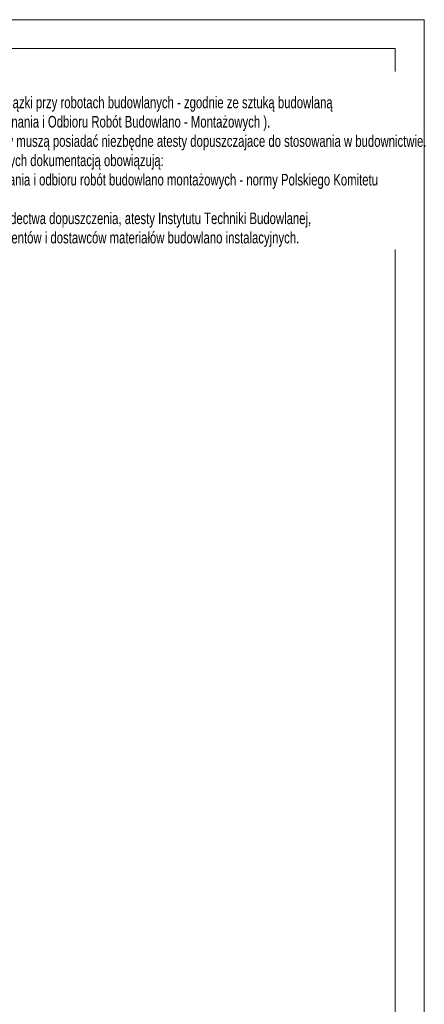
# Model space of a CAD drawing. Header units: millimetres. Extents: x 11149 to 111407, y -107619 to -23630.
# Tile 89 of 245: x 23077 to 23252, y -36785 to -36360. Entities that reach past the tile are written whole.
import ezdxf

# ---------------------------------------------------------------- set-up
doc = ezdxf.new("R2010")
doc.units = ezdxf.units.MM
doc.header["$LTSCALE"] = 2
doc.layers.get('0').update_dxf_attribs({"plot": 0})
doc.layers.add('e-cad_opisy', color=7, linetype='Continuous', lineweight=9)
doc.layers.add('Opisy', color=7, linetype='Continuous', lineweight=13)
doc.styles.add('e-cad_1', font='arial.ttf', dxfattribs={"width": 0.7})

# ---------------------------------------------------------------- blocks, each defined once
blk = doc.blocks.new('A3_poziom')
for points in [[(0, 0), (420, 0), (420, 297), (0, 297)], [(30, 5), (415, 5), (415, 292), (30, 292)]]:
    blk.add_lwpolyline(points, close=True)

msp = doc.modelspace()

# ---------------------------------------------------------------- block references
at = {"layer": 'e-cad_opisy', "ltscale": 0.02, "xscale": 2.5, "yscale": 2.5, "zscale": 2.5}
msp.add_blockref('A3_poziom', (22201.87, -37102.55), dxfattribs=at)

# ---------------------------------------------------------------- next in the draw order: texts
at = {"layer": 'Opisy', "insert": (23012.87, -36384.93), "char_height": 5, "width": 227.5, "attachment_point": 1, "style": 'e-cad_1', "bg_fill": 2}
msp.add_mtext('UWAGI OGÓLNE:\\P1. Zakres wykonania i obowiązki przy robotach budowlanych - zgodnie ze sztuką budowlaną\\P( Warunki Techniczne Wykonania i Odbioru Robót Budowlano - Montażowych ).\\P2. Wszystkie użyte materiały muszą posiadać niezbędne atesty dopuszczajace do stosowania w budownictwie.\\P3. W sprawach nie określonych dokumentacją obowiązują:\\P- warunki techniczne wykonania i odbioru robót budowlano montażowych - normy Polskiego Komitetu Normalizacyjnego,\\P- instrukcje, wytyczne , świadectwa dopuszczenia, atesty Instytutu Techniki Budowlanej,\\P- warunki techniczne producentów i dostawców materiałów budowlano instalacyjnych.', dxfattribs=at)

doc.saveas('drawing.dxf')
